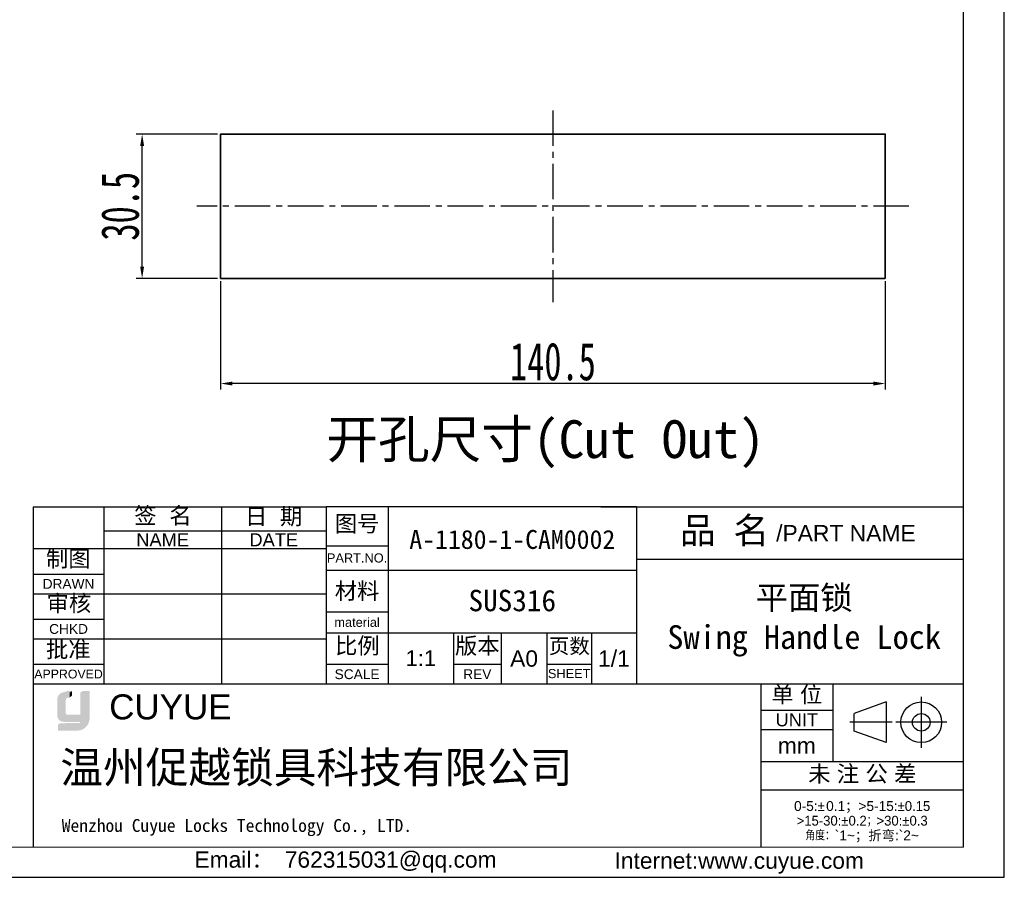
# Model space of a CAD drawing. Header units: millimetres. Extents: x 2938 to 3451, y 1869 to 2231.
# Tile 19 of 30: x 3243 to 3451, y 1869 to 2050. Entities that reach past the tile are written whole.
import ezdxf

# ---------------------------------------------------------------- set-up
doc = ezdxf.new("R2010")
doc.units = ezdxf.units.MM
doc.linetypes.add('CENTER', pattern=[10.159999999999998, 6.35, -1.27, 1.27, -1.27])
doc.linetypes.add('CENTER2', pattern=[1.125, 0.75, -0.125, 0.125, -0.125])
doc.layers.add('中心线层', color=1, linetype='CENTER')
for name, color, linetype, lineweight in [('实线层', 7, 'Continuous', 30), ('尺寸线层', 3, 'Continuous', 18), ('粗实线层', 7, 'Continuous', 35)]:
    doc.layers.add(name, color=color, linetype=linetype, lineweight=lineweight)
doc.styles.add('ARIAL', font='arial.ttf')
doc.styles.get("Standard").update_dxf_attribs({"font": 'arial.ttf'})
doc.styles.add('TEXTSTYLE_2', font='arial.ttf')
doc.styles.add('TEXTSTYLE_3', font='arial.ttf')
doc.styles.add('TEXTSTYLE_4', font='arial.ttf')
doc.styles.add('标准', font='txt', dxfattribs={"width": 0.667})
doc.dimstyles.new('对齐', dxfattribs={"dimtxt": 3, "dimasz": 2.5, "dimexe": 1.25, "dimexo": 0.625, "dimtad": 1, "dimdsep": 46, "dimtxsty": '标准', "dimcen": 2.5, "dimclrd": 3, "dimclre": 3, "dimclrt": 3, "dimadec": 0, "dimazin": 0, "dimtfac": 1, "dimtmove": 0, "dimatfit": 3, "dimfxl": 1, "dimarcsym": 0})

# ---------------------------------------------------------------- blocks, each defined once
blk = doc.blocks.new('*X1')
at = {"layer": '中心线层', "color": 0, "linetype": 'CENTER2', "ltscale": 10}
blk.add_line((0, 75.25), (0, -75.25), dxfattribs=at)
blk = doc.blocks.new('*X2')
at = {"layer": '中心线层', "color": 0, "linetype": 'CENTER2', "ltscale": 10}
blk.add_line((-20.25, 0), (20.25, 0), dxfattribs=at)
blk = doc.blocks.new('*D13')
at = {"layer": 'Defpoints', "color": 0, "transparency": 16777216}
for p in [(3285.668475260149, 1995.256876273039), (3426.168475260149, 1995.256876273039), (3285.668475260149, 1973.012222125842)]:
    blk.add_point(p, dxfattribs=at)
at = {"layer": '尺寸线层', "color": 3, "lineweight": -2, "transparency": 16777216}
for p, q in [((3285.668475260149, 1994.631876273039), (3285.668475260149, 1971.762222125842)), ((3426.168475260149, 1994.631876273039), (3426.168475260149, 1971.762222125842)), ((3423.668475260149, 1973.012222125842), (3288.168475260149, 1973.012222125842))]:
    blk.add_line(p, q, dxfattribs=at)
at = {"layer": '尺寸线层', "color": 3, "transparency": 16777216}
for points in [[(3288.168475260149, 1973.428888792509), (3288.168475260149, 1972.595555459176), (3285.668475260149, 1973.012222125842)], [(3423.668475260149, 1973.428888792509), (3423.668475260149, 1972.595555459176), (3426.168475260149, 1973.012222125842)]]:
    blk.add_solid(points, dxfattribs=at)
at = {"layer": '尺寸线层', "color": 3, "transparency": 16777216, "insert": (3355.918475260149, 1977.637222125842), "char_height": 8, "width": 24.07907262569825, "attachment_point": 5, "style": '标准'}
blk.add_mtext('140.5', dxfattribs=at)
blk = doc.blocks.new('*D14')
at = {"layer": 'Defpoints', "color": 0, "transparency": 16777216}
for p in [(3269.089518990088, 2025.75687627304), (3285.668475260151, 2025.75687627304), (3285.668475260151, 1995.25687627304)]:
    blk.add_point(p, dxfattribs=at)
at = {"layer": '尺寸线层', "color": 3, "lineweight": -2, "transparency": 16777216}
for p, q in [((3285.043475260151, 2025.75687627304), (3267.839518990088, 2025.75687627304)), ((3269.089518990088, 1997.75687627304), (3269.089518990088, 2023.25687627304)), ((3285.043475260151, 1995.25687627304), (3267.839518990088, 1995.25687627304))]:
    blk.add_line(p, q, dxfattribs=at)
at = {"layer": '尺寸线层', "color": 3, "transparency": 16777216}
for points in [[(3268.672852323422, 2023.25687627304), (3269.506185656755, 2023.25687627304), (3269.089518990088, 2025.75687627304)], [(3268.672852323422, 1997.75687627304), (3269.506185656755, 1997.75687627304), (3269.089518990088, 1995.25687627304)]]:
    blk.add_solid(points, dxfattribs=at)
at = {"layer": '尺寸线层', "color": 3, "transparency": 16777216, "insert": (3264.464518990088, 2010.506876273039), "char_height": 8, "width": 19.35417877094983, "attachment_point": 5, "rotation": 90, "style": '标准'}
blk.add_mtext('30.5', dxfattribs=at)

msp = doc.modelspace()

# ---------------------------------------------------------------- hatches: boundary and pattern name
at = {"layer": '实线层'}
h = msp.add_hatch(color=30, dxfattribs=at)
edge = h.paths.add_edge_path(flags=0)
edge.add_arc((3253.100728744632, 1906.136820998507), 0.4935212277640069, 103.89623382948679, 180.11963230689, ccw=False)
edge.add_line((3252.982202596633, 1906.615897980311), (3253.753850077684, 1906.615897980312))
edge.add_line((3253.753850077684, 1906.615897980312), (3253.753850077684, 1907.671833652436))
edge.add_line((3253.753850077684, 1907.671833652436), (3252.203092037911, 1907.671833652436))
edge.add_arc((3252.688998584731, 1906.21544212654), 1.535311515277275, 108.4506221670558, 173.4013944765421)
edge.add_line((3251.163857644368, 1906.391869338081), (3251.16385764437, 1902.662853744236))
edge.add_arc((3252.477578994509, 1902.785241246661), 1.319409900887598, 185.3223660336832, 272.7233690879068)
edge.add_line((3252.540269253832, 1901.467321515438), (3253.3670225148, 1901.467321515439))
edge.add_line((3253.3670225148, 1901.467321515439), (3253.367022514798, 1902.662853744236))
edge.add_line((3253.367022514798, 1902.662853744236), (3252.9948462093, 1902.662853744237))
edge.add_arc((3252.963812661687, 1903.018403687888), 0.3569017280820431, 177.659799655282, 274.98831874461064, ccw=False)
edge.add_line((3252.607208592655, 1903.032977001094), (3252.607208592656, 1906.135790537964))
h = msp.add_hatch(color=254, dxfattribs=at)
h.paths.add_polyline_path([(3253.330965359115, 1907.985907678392), (3252.203092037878, 1907.671833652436), (3253.753850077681, 1907.671833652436), (3254.28719240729, 1907.985907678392)], flags=0)
h.paths.add_polyline_path([(3256.025336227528, 1907.671833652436), (3257.536113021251, 1907.671833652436), (3257.980115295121, 1907.985907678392), (3256.582238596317, 1907.985907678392)], flags=0)
h = msp.add_hatch(color=251, dxfattribs=at)
edge = h.paths.add_edge_path(flags=0)
edge.add_line((3252.963115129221, 1903.24769629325), (3252.963115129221, 1906.13579053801))
edge.add_arc((3253.456635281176, 1906.136820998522), 0.4935212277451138, 103.8962338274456, 180.1196323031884, ccw=False)
edge.add_line((3253.338109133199, 1906.615897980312), (3252.982202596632, 1906.615897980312))
edge.add_arc((3253.100728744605, 1906.136820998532), 0.4935212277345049, 103.8962338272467, 180.119632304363)
edge.add_line((3252.60720859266, 1906.13579053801), (3252.607208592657, 1903.032977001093))
edge.add_arc((3252.963812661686, 1903.018403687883), 0.3569017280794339, 177.6597996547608, 274.9883187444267)
edge.add_line((3252.994846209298, 1902.662853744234), (3256.025336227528, 1902.662853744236))
edge.add_line((3256.025336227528, 1902.662853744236), (3256.025336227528, 1902.963296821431))
edge.add_line((3256.025336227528, 1902.963296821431), (3253.190892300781, 1902.963296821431))
edge.add_arc((3253.243528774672, 1903.238867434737), 0.2805525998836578, 178.1966309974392, 259.1862447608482, ccw=False)
msp.add_hatch(color=251, dxfattribs=at).paths.add_polyline_path([(3253.753850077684, 1906.615897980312), (3254.28719240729, 1907.021145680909), (3254.28719240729, 1907.985907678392), (3253.753850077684, 1907.671833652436)], flags=0)
h = msp.add_hatch(color=251, dxfattribs=at)
edge = h.paths.add_edge_path(flags=0)
edge.add_line((3257.980115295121, 1907.985907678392), (3257.536113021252, 1907.671833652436))
edge.add_line((3257.536113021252, 1907.671833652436), (3257.536113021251, 1902.135113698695))
edge.add_arc((3255.030228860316, 1902.037375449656), 2.507789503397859, -71.74154242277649, 2.2336036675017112, ccw=False)
edge.add_arc((3255.400415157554, 1902.202761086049), 2.580586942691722, 279.2658368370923, 358.4978790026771)
edge.add_line((3257.980115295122, 1902.135113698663), (3257.980115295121, 1907.985907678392))
h = msp.add_hatch(color=251, dxfattribs=at)
edge = h.paths.add_edge_path(flags=0)
edge.add_line((3251.648398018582, 1901.183225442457), (3251.330733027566, 1900.833624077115))
edge.add_line((3251.330733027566, 1900.833624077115), (3255.271813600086, 1900.833624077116))
edge.add_arc((3255.127423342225, 1901.7701683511), 0.9476094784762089, 278.7644802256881, 323.886994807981)
edge.add_line((3255.892955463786, 1901.211666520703), (3251.648398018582, 1901.183225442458))
at = {"layer": '尺寸线层'}
h = msp.add_hatch(color=179, dxfattribs=at)
edge = h.paths.add_edge_path(flags=0)
edge.add_line((3257.536113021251, 1907.671833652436), (3256.025336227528, 1907.671833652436))
edge.add_line((3256.025336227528, 1907.671833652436), (3256.025336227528, 1902.662853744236))
edge.add_line((3256.025336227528, 1902.662853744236), (3253.367022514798, 1902.662853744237))
edge.add_line((3253.367022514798, 1902.662853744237), (3253.367022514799, 1901.467321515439))
edge.add_line((3253.367022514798, 1901.467321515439), (3256.025336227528, 1901.467321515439))
edge.add_arc((3255.1274232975, 1901.770168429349), 0.9476095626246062, 278.76448217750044, 341.3618445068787, ccw=False)
edge.add_line((3255.271813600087, 1900.833624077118), (3251.330733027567, 1900.833624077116))
edge.add_line((3251.330733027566, 1900.833624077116), (3251.330733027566, 1899.62254570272))
edge.add_line((3251.330733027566, 1899.62254570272), (3255.356624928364, 1899.62254570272))
edge.add_arc((3255.400415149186, 1902.202760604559), 2.580586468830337, 269.0276957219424, 279.2658387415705)
edge.add_arc((3255.0302288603, 1902.037375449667), 2.507789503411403, 288.2584575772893, 362.233603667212)
edge.add_line((3257.53611302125, 1902.135113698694), (3257.536113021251, 1907.671833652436))

# ---------------------------------------------------------------- linework, layer by layer
at = {"color": 0, "linetype": 'Continuous'}
for p, q in [((3246.077411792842, 1946.950392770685), (3246.077411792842, 1909.964550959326)), ((3246.077680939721, 1946.947798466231), (3307.966691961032, 1946.947798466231)), ((3246.077680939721, 1946.947798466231), (3246.077680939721, 1874.963720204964)), ((3260.997353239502, 1946.947798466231), (3260.997353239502, 1909.510472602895)), ((3285.863473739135, 1946.947798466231), (3285.863473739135, 1909.510472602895)), ((3307.96540530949, 1946.979729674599), (3373.58433440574, 1946.979729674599)), ((3307.96540530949, 1946.979729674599), (3307.96540530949, 1909.404258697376)), ((3307.966691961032, 1946.947798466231), (3307.966691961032, 1909.510472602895)), ((3321.089191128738, 1946.979729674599), (3321.089191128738, 1909.404258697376)), ((3366.020438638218, 1946.949237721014), (3442.700116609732, 1946.949237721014)), ((3373.579493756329, 1946.949237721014), (3373.579493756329, 1909.373766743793)), ((3373.58433440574, 1946.979729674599), (3373.58433440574, 1909.404258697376)), ((3307.96540530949, 1938.691022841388), (3321.089191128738, 1938.691022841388)), ((3373.579493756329, 1935.897628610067), (3442.700116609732, 1935.897628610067)), ((3307.96540530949, 1933.579653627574), (3373.58433440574, 1933.579653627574)), ((3307.96540530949, 1924.738366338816), (3321.089191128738, 1924.738366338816)), ((3307.96540530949, 1920.317722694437), (3373.58433440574, 1920.317722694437)), ((3334.903702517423, 1920.317722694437), (3334.903702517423, 1909.404258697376)), ((3344.988295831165, 1920.317722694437), (3344.988295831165, 1909.404258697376)), ((3354.658453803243, 1920.317722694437), (3354.658453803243, 1909.404258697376)), ((3364.052321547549, 1920.317722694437), (3364.052321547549, 1909.404258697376)), ((3307.96540530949, 1913.686757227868), (3321.089191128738, 1913.686757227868)), ((3334.903702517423, 1913.686757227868), (3344.988295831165, 1913.686757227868)), ((3354.658453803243, 1913.686757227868), (3364.052321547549, 1913.686757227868)), ((3246.077680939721, 1909.510472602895), (3399.875265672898, 1909.510472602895)), ((3373.579493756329, 1909.404258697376), (3373.58433440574, 1909.404258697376)), ((3399.875265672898, 1909.510472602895), (3399.875265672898, 1875.112946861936)), ((3399.875400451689, 1909.49939105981), (3442.700385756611, 1909.49939105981)), ((3399.875400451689, 1909.49939105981), (3399.875400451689, 1874.963720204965)), ((3415.071362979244, 1909.49939105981), (3415.071362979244, 1893.060122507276)), ((3433.781008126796, 1906.779792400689), (3433.781008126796, 1895.96077545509)), ((3426.381943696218, 1905.67254373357), (3419.631515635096, 1903.228078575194)), ((3426.381943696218, 1905.67254373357), (3426.381943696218, 1897.068024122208)), ((3399.875400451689, 1903.973586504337), (3415.071362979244, 1903.973586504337)), ((3419.631515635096, 1899.512489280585), (3419.631515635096, 1903.228078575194)), ((3427.604545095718, 1901.370283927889), (3418.67596838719, 1901.370283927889)), ((3439.190516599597, 1901.370283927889), (3428.371499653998, 1901.370283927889)), ((3399.875400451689, 1899.829233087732), (3415.071362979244, 1899.829233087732)), ((3426.381943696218, 1897.068024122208), (3419.631515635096, 1899.512489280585)), ((3399.875400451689, 1893.060122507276), (3442.700385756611, 1893.060122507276)), ((3399.875400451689, 1887.119882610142), (3442.700385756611, 1887.119882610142))]:
    msp.add_line(p, q, dxfattribs=at)
at = {"linetype": 'Continuous'}
for p, q in [((3260.997353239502, 1941.836429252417), (3307.966691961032, 1941.836429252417)), ((3246.077680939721, 1938.106511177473), (3307.966691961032, 1938.106511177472)), ((3246.077680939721, 1932.718851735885), (3260.997353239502, 1932.718851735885)), ((3246.077680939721, 1928.57449831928), (3307.966691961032, 1928.57449831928)), ((3246.077680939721, 1923.186838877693), (3260.997353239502, 1923.186838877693)), ((3246.077680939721, 1919.042485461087), (3307.966691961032, 1919.042485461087)), ((3246.077680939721, 1913.654826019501), (3260.997353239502, 1913.654826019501))]:
    msp.add_line(p, q, dxfattribs=at)
at = {"linetype": 'Continuous', "lineweight": 13}
msp.add_line((2969.252618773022, 1874.963720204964), (3442.700385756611, 1874.963720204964), dxfattribs=at)
at = {"color": 0, "linetype": 'Continuous'}
for radius in [4.30225980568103, 1.857794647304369]:
    msp.add_circle((3433.781008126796, 1901.370283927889), radius, dxfattribs=at)
at = {"layer": '实线层'}
for p, q in [((3451.334455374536, 1868.591925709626), (3451.334455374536, 2231.222849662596)), ((3442.700385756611, 1874.998159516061), (3442.700385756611, 2222.588780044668)), ((2938.470720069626, 1868.591925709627), (3451.334455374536, 1868.591925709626))]:
    msp.add_line(p, q, dxfattribs=at)
at = {"layer": '粗实线层'}
msp.add_lwpolyline([(3426.168475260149, 1995.256876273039), (3285.668475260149, 1995.256876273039), (3285.668475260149, 2025.756876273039), (3426.168475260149, 2025.756876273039)], close=True, dxfattribs=at)

# ---------------------------------------------------------------- block references
at = {"layer": '中心线层', "linetype": 'CENTER2', "ltscale": 10, "rotation": 270}
for name in ['*X2', '*X1']:
    msp.add_blockref(name, (3355.918475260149, 2010.506876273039), dxfattribs=at)

# ---------------------------------------------------------------- texts
at = {"color": 0, "linetype": 'Continuous', "attachment_point": 2, "line_spacing_factor": 0.8999999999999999}
for s, insert, char_height, width, style in [('签  名', (3273.48760024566, 1946.819030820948), 3.453627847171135, 15.19056623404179, 'TEXTSTYLE_2'), ('日  期', (3296.886107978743, 1946.640125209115), 3.453627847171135, 15.19056623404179, 'TEXTSTYLE_2'), ('图号', (3314.527298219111, 1945.128876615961), 3.453627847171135, 10.11805033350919, 'TEXTSTYLE_2'), ('{\\fSimSun|b0|i0|c0|p34;品 名}', (3392.190271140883, 1944.726702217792), 5.525804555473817, 20.24689325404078, 'TEXTSTYLE_2'), ('/PART NAME', (3417.851721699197, 1943.098112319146), 3.453627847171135, 29.41361114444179, 'TEXTSTYLE_3'), ('PART.NO.', (3314.527298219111, 1937.102354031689), 1.934031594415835, 12.73297380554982, 'TEXTSTYLE_3'), ('材料', (3314.527298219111, 1930.885823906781), 3.453627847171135, 10.11805033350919, 'TEXTSTYLE_2'), ('material', (3314.527298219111, 1923.495060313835), 1.934031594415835, 12.13622799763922, 'TEXTSTYLE_3'), ('比例', (3314.584726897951, 1919.302894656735), 3.453627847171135, 10.11805033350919, 'TEXTSTYLE_2'), ('版本', (3339.945999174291, 1919.281140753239), 3.453627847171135, 10.11805033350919, 'TEXTSTYLE_2'), ('页数', (3359.404963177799, 1919.086240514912), 3.177337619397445, 9.308606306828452, 'TEXTSTYLE_2'), ('1/1', (3368.818327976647, 1916.587804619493), 3.453627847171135, 7.608773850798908, 'TEXTSTYLE_2'), ('A0', (3349.823374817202, 1916.587804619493), 3.453627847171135, 5.072515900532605, 'TEXTSTYLE_2'), ('SHEET', (3359.355387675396, 1912.650668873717), 1.934031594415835, 7.991163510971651, 'TEXTSTYLE_4'), ('SCALE', (3314.527298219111, 1912.581596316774), 2.072176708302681, 9.47500874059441, 'TEXTSTYLE_3'), ('REV', (3339.945999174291, 1912.581596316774), 2.072176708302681, 4.495029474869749, 'TEXTSTYLE_4'), ('单 位', (3407.473381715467, 1908.987723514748), 3.453627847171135, 12.65430828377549, 'TEXTSTYLE_2'), ('UNIT', (3407.473381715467, 1903.282860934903), 2.762902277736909, 8.98713566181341, 'TEXTSTYLE_3'), ('mm', (3407.473381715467, 1898.171491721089), 3.453627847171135, 8.011389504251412, 'TEXTSTYLE_3'), ('未 注 公 差', (3421.311993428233, 1892.226124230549), 3.453627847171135, 27.84487451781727, 'TEXTSTYLE_2'), ('{\\C256;Email\\fSimSun|b0|i0|c0|p34;： \\farial|b0|i0|c0|p34;762315031@qq.com}', (3312.081081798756, 1874.074743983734), 3.446734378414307, 70.004270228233, 'TEXTSTYLE_3'), ('{\\C256;Internet:www.cuyue.com}', (3395.302672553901, 1873.84924805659), 3.446734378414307, 102.1675285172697, 'TEXTSTYLE_3')]:
    msp.add_mtext(s, dxfattribs=dict(at, insert=insert, char_height=char_height, width=width, style=style))
at = {"color": 0, "lineweight": 13, "width": 87.48383771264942, "attachment_point": 5}
for s, insert, char_height in [('{\\fFangSong|b0|i0|c134|p34;\\C3;A-1180-1-CAM0002}', (3347.334342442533, 1940.012413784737), 4), ('{\\fFangSong|b0|i0|c0|p34;\\C3;SUS316}', (3347.334342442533, 1927.086469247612), 4.535433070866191)]:
    msp.add_mtext(s, dxfattribs=dict(at, insert=insert, char_height=char_height))
at = {"linetype": 'Continuous', "attachment_point": 2, "line_spacing_factor": 0.8999999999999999}
for s, insert, char_height, width, style in [('NAME', (3273.430413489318, 1941.352921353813), 2.762902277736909, 11.12350619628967, 'TEXTSTYLE_3'), ('DATE', (3296.915082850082, 1941.352921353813), 2.762902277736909, 10.27101218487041, 'TEXTSTYLE_3'), ('制图', (3253.493598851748, 1937.709861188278), 3.453627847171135, 10.11805033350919, 'TEXTSTYLE_2'), ('DRAWN', (3253.537517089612, 1931.682763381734), 2.072176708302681, 10.91551819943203, 'TEXTSTYLE_3'), ('审核', (3253.615862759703, 1928.272977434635), 3.453627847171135, 10.11805033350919, 'TEXTSTYLE_2'), ('CHKD', (3253.537517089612, 1922.150750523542), 2.072176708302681, 8.188564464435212, 'TEXTSTYLE_3'), ('批准', (3253.475138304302, 1918.51178991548), 3.453627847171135, 10.11805033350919, 'TEXTSTYLE_2'), ('APPROVED', (3253.537517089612, 1912.515128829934), 1.864959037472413, 14.44823284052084, 'TEXTSTYLE_3')]:
    msp.add_mtext(s, dxfattribs=dict(at, insert=insert, char_height=char_height, width=width, style=style))
at = {"color": 0, "insert": (3409.029376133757, 1922.748326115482), "char_height": 5, "width": 123.00490278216, "attachment_point": 5, "style": 'ARIAL'}
msp.add_mtext('{\\fFangSong|b0|i0|c134|p34;平面锁\\PSwing Handle Lock}', dxfattribs=at)
at = {"color": 0, "insert": (3327.996446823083, 1914.958373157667), "char_height": 3.308865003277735, "width": 23.02418564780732, "attachment_point": 5}
msp.add_mtext('1:1', dxfattribs=at)
at = {"color": 7, "linetype": 'Continuous', "attachment_point": 1, "line_spacing_factor": 0.8999999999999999}
for s, insert, char_height, width, style in [('CUYUE', (3262.130091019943, 1907.280323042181), 5.291338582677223, 58.96274974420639, 'TEXTSTYLE_2'), ('{\\fsimsun|b0|i0|c0|p34;\\C0;Wenzhou Cuyue Locks Technology Co., LTD.}', (3252.096931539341, 1880.911380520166), 2.721259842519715, 113.5830898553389, 'TEXTSTYLE_3')]:
    msp.add_mtext(s, dxfattribs=dict(at, insert=insert, char_height=char_height, width=width, style=style))
at = {"color": 0, "linetype": 'Continuous', "lineweight": 13, "insert": (3421.287893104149, 1884.702343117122), "char_height": 2.068040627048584, "width": 42.03901515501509, "attachment_point": 2, "line_spacing_factor": 0.8999999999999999, "style": 'TEXTSTYLE_2'}
msp.add_mtext('0-5:{\\Fgdt,gbcbig.shx;`\\fsimsun|b0|i0|c0|p34;\\W0.16667; \\farial|b0|i0|c0|p34;\\W1;0.1\\fsimsun|b0|i0|c0|p34;；}>5-15:{\\Fgdt,gbcbig.shx;`0.15\\P>15-30:`0.2；>30:`0.3\\P角度：}`1~{\\fsimsun|b0|i0|c0|p34;；折弯}:`2~', dxfattribs=at)
at = {"layer": '尺寸线层', "insert": (3308.042424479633, 1965.253576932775), "char_height": 8, "width": 101.7700479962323, "attachment_point": 1}
msp.add_mtext('{\\fSimSun|b0|i0|c134|p34;开孔尺寸(Cut Out)}', dxfattribs=at)
at = {"layer": '尺寸线层', "color": 6, "insert": (3251.812914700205, 1895.14490771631), "char_height": 6.614173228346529, "width": 140.723433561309, "attachment_point": 1}
msp.add_mtext('{\\C0;温州促越锁具科技有限公司}', dxfattribs=at)

# ---------------------------------------------------------------- dimensions: what is measured, and where the dimension line sits
at = {"layer": '尺寸线层'}
for base, p1, p2, angle, override, picture, middle in [((3269.089518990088, 2025.75687627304), (3285.668475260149, 1995.256876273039), (3285.668475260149, 2025.756876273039), 270, {"dimtxt": 8, "dimsah": 1}, '*D14', (3264.464518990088, 2010.506876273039)), ((3285.668475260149, 1973.012222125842), (3426.168475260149, 1995.256876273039), (3285.668475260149, 1995.256876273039), 180, {"dimtxt": 8, "dimsah": 1, "dimtzin": 8}, '*D13', (3355.918475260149, 1977.637222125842))]:
    dim = msp.add_linear_dim(base=base, p1=p1, p2=p2, angle=angle, dimstyle='对齐', override=override, dxfattribs=at)
    dim.commit()
    dim.dimension.update_dxf_attribs({"geometry": picture, "text_midpoint": middle})

doc.saveas('drawing.dxf')
